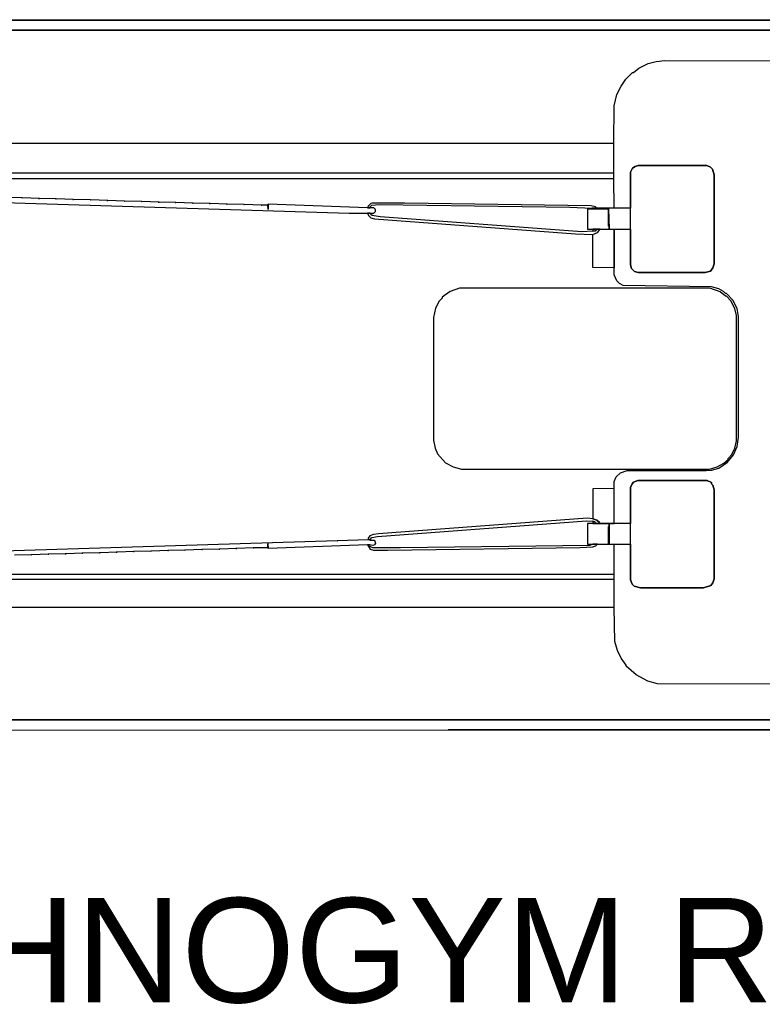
# Model space of a CAD drawing. Header units: metres. Extents: x 0.13 to 2.6, y 2.7 to 3.75.
# Tile 2 of 8: x 0.85 to 1.56, y 2.7 to 3.64. Entities that reach past the tile are written whole.
import ezdxf

# ---------------------------------------------------------------- set-up
doc = ezdxf.new("R2010")
doc.units = ezdxf.units.M
doc.header["$MEASUREMENT"] = 0
doc.layers.add('TG_2D', color=7, linetype='Continuous')
doc.layers.add('TG_Name', color=7, linetype='Continuous')
doc.styles.add('X3G_ENTITY_53A7', font='arial.ttf', dxfattribs={"height": 0.1})

# ---------------------------------------------------------------- blocks, each defined once
blk = doc.blocks.new('d6171c41-fa6d-492e-8d54-38901fdf773a')
at = {"layer": 'TG_2D', "color": 18, "true_color": 0x000000}
for points in [[(-0.97452, 0.32984, 0), (0.97502, 0.32984, 0), (0.80347, 0.33034, 0)], [(-0.97452, 0.32934, 0), (-0.97452, 0.32984, 0), (-0.97502, 0.32033, 0), (-0.97452, 0.32033, 0), (-0.97452, 0.32483, 0), (-0.97452, 0.32033, 0), (0.97502, 0.32033, 0), (0.97502, 0.32984, 0), (-0.97452, 0.32984, 0)], [(0.06077, 0.12978, 0), (0.06077, 0.1843, 0), (0.06277, 0.1883, 0), (0.06527, 0.1898, 0), (0.06827, 0.1908, 0), (0.13379, 0.1908, 0), (0.13729, 0.1893, 0), (0.13929, 0.1873, 0), (0.14079, 0.1818, 0), (0.14079, 0.09678, 0), (0.13979, 0.09277, 0), (0.13729, 0.08977, 0), (0.13229, 0.08827, 0), (0.06827, 0.08827, 0), (0.06477, 0.08927, 0), (0.06177, 0.09227, 0), (0.06077, 0.09577, 0)], [(-1.03854, 0.1833, 0), (-1.03854, 0.1783, 0), (0.04476, 0.1783, 0), (0.04476, 0.1833, 0)], [(-0.28633, 0.15279, 0), (-0.28583, 0.14879, 0), (-0.28583, 0.15379, 0)], [(-0.1908, 0.15029, 0), (-0.1883, 0.15029, 0), (-0.1883, 0.15129, 0), (-0.1868, 0.15279, 0), (-0.1798, 0.15329, 0), (0.00275, 0.15079, 0), (0.02426, 0.14979, 0), (0.02876, 0.14979, 0), (0.02726, 0.15129, 0), (0.02326, 0.15229, 0), (-0.15529, 0.15479, 0), (-0.1863, 0.15479, 0), (-0.1878, 0.15429, 0), (-0.1903, 0.15179, 0)], [(-0.1908, 0.14529, 0), (-0.1898, 0.14279, 0), (-0.1878, 0.14079, 0), (-0.1843, 0.13979, 0), (0.00825, 0.12528, 0), (0.02476, 0.12478, 0), (0.02926, 0.12678, 0), (0.03176, 0.12978, 0), (0.02826, 0.12978, 0), (0.02726, 0.12828, 0), (0.02476, 0.12778, 0), (0.01425, 0.12728, 0), (-0.1788, 0.14179, 0), (-0.1863, 0.14279, 0), (-0.1878, 0.14379, 0), (-0.1883, 0.14529, 0)], [(0.01976, 0.14929, 0), (0.03976, 0.14929, 0), (0.04026, 0.12978, 0), (0.06077, 0.12978, 0), (0.06077, 0.14979, 0), (0.02426, 0.14979, 0)], [(0.03976, 0.13278, 0), (0.03976, 0.14929, 0), (0.01976, 0.14929, 0), (0.01976, 0.12978, 0), (0.03976, 0.12978, 0), (0.03976, 0.13028, 0), (0.03976, 0.12978, 0), (0.04026, 0.12978, 0), (0.03976, 0.14929, 0)], [(0.03976, 0.12978, 0), (0.04526, 0.12978, 0), (0.04526, 0.09277, 0), (0.02476, 0.09327, 0), (0.02476, 0.12478, 0), (0.02926, 0.12678, 0), (0.03176, 0.12978, 0)], [(0.02476, 0.12978, 0), (0.02476, 0.12778, 0), (0.02726, 0.12828, 0), (0.02826, 0.12978, 0)], [(-0.10278, 0.07327, 0), (-0.11178, 0.07027, 0), (-0.11928, 0.06477, 0), (-0.11928, 0.06377, 0), (-0.12228, 0.06077, 0), (-0.12578, 0.05426, 0), (-0.12779, 0.04526, 0), (-0.12779, -0.07227, 0), (-0.12628, -0.07977, 0), (-0.12378, -0.08527, 0), (-0.11628, -0.09377, 0), (-0.10878, -0.09778, 0), (-0.10078, -0.09978, 0), (0.13629, -0.09978, 0), (0.14379, -0.09778, 0), (0.15029, -0.09427, 0), (0.15429, -0.09077, 0), (0.15429, -0.08977, 0), (0.15779, -0.08577, 0), (0.16079, -0.07977, 0), (0.16229, -0.07277, 0), (0.16229, 0.04726, 0), (0.16079, 0.05376, 0), (0.15679, 0.06127, 0), (0.15279, 0.06577, 0), (0.15179, 0.06577, 0), (0.14679, 0.06977, 0), (0.13679, 0.07327, 0)], [(0.06077, -0.17179, 0), (0.06077, -0.11728, 0), (0.06227, -0.11378, 0), (0.06377, -0.11228, 0), (0.06777, -0.11078, 0), (0.13429, -0.11078, 0), (0.13829, -0.11278, 0), (0.13829, -0.11378, 0), (0.13979, -0.11528, 0), (0.14079, -0.11978, 0), (0.14079, -0.2048, 0), (0.13979, -0.2088, 0), (0.13779, -0.2113, 0), (0.13079, -0.21331, 0), (0.07027, -0.21331, 0), (0.06427, -0.2118, 0), (0.06227, -0.2098, 0), (0.06077, -0.2058, 0)], [(0.02476, -0.14729, 0), (0.02876, -0.14879, 0), (0.03126, -0.15079, 0), (0.03126, -0.15179, 0), (0.04526, -0.15179, 0), (0.04526, -0.11828, 0), (0.02476, -0.11878, 0)], [(-0.1903, -0.16729, 0), (-0.1883, -0.16729, 0), (-0.1868, -0.16529, 0), (-0.1813, -0.16429, 0), (0.01876, -0.14929, 0), (0.02476, -0.14979, 0), (0.02676, -0.15029, 0), (0.02826, -0.15179, 0), (0.03126, -0.15179, 0), (0.03126, -0.15079, 0), (0.02876, -0.14879, 0), (0.02476, -0.14729, 0), (0.01926, -0.14679, 0), (-0.1803, -0.16179, 0), (-0.1853, -0.16229, 0), (-0.1888, -0.16379, 0), (-0.1903, -0.16579, 0)], [(0.02476, -0.14979, 0), (0.02476, -0.15179, 0), (0.02826, -0.15179, 0), (0.02676, -0.15029, 0)], [(0.03976, -0.15229, 0), (0.03976, -0.15179, 0), (0.01976, -0.15179, 0), (0.01976, -0.17179, 0), (0.03976, -0.17179, 0), (0.03976, -0.15479, 0), (0.03976, -0.17179, 0), (0.04026, -0.17179, 0), (0.04026, -0.15229, 0)], [(0.03976, -0.15179, 0), (0.03976, -0.15229, 0), (0.04026, -0.15229, 0), (0.04026, -0.15179, 0)], [(0.04026, -0.15179, 0), (0.04026, -0.17179, 0), (0.06077, -0.17179, 0), (0.06077, -0.15179, 0)], [(-0.28583, -0.1758, 0), (-0.28633, -0.1753, 0), (-0.28633, -0.17129, 0)], [(0.02476, -0.17179, 0), (0.02176, -0.17279, 0), (-0.15929, -0.1753, 0), (-0.1858, -0.1753, 0), (-0.1883, -0.1738, 0), (-0.1888, -0.17229, 0), (-0.1908, -0.17229, 0), (-0.1883, -0.1763, 0), (-0.1853, -0.1773, 0), (-0.1713, -0.1773, 0), (0.01275, -0.1748, 0), (0.02476, -0.1743, 0), (0.02776, -0.17329, 0), (0.02926, -0.17179, 0)], [(-1.03854, -0.2008, 0), (-1.03854, -0.2053, 0), (0.04526, -0.2053, 0), (0.04526, -0.2008, 0)], [(-0.11378, -0.34934, 0), (0.97502, -0.34934, 0), (0.97502, -0.33984, 0), (-0.97452, -0.33984, 0), (-0.97452, -0.34034, 0), (-0.97502, -0.34034, 0), (-0.97452, -0.34934, 0), (-0.97452, -0.34884, 0), (-0.97452, -0.34934, 0), (0.80497, -0.34984, 0), (0.97502, -0.34934, 0)]]:
    blk.add_polyline3d(points, close=True, dxfattribs=at)
for points in [[(-0.97502, -0.33984, 0), (0.97502, -0.33984, 0)], [(0.79347, -0.30583, 0), (0.08677, -0.30533, 0), (0.07727, -0.30283, 0), (0.06627, -0.29683, 0), (0.05677, -0.28832, 0), (0.05677, -0.28732, 0), (0.05176, -0.28082, 0), (0.04826, -0.27332, 0), (0.04576, -0.26482, 0), (0.04526, -0.23231, 0), (-1.07755, -0.23231, 0)], [(-1.07955, 0.2123, 0), (0.04476, 0.2123, 0), (0.04526, 0.24781, 0), (0.04776, 0.25882, 0), (0.05176, 0.26682, 0), (0.05627, 0.27332, 0), (0.06277, 0.27982, 0), (0.06377, 0.27982, 0), (0.06877, 0.28382, 0), (0.07777, 0.28832, 0), (0.08527, 0.29033, 0), (0.09378, 0.29133, 0), (0.79847, 0.29083, 0)], [(0.97502, 0.32033, 0), (-0.97502, 0.32033, 0)], [(0.79347, -0.30583, 0), (0.08677, -0.30533, 0), (0.07727, -0.30283, 0), (0.06627, -0.29683, 0), (0.05677, -0.28832, 0), (0.05677, -0.28732, 0), (0.05176, -0.28082, 0), (0.04826, -0.27332, 0), (0.04576, -0.26482, 0), (0.04526, -0.23231, 0), (0.04526, -0.17179, 0), (0.06077, -0.17179, 0), (0.06077, -0.2058, 0), (0.06227, -0.2098, 0), (0.06427, -0.2118, 0), (0.07027, -0.21331, 0), (0.13079, -0.21331, 0), (0.13779, -0.2113, 0), (0.13979, -0.2088, 0), (0.14079, -0.2048, 0), (0.14079, -0.11978, 0), (0.13979, -0.11528, 0), (0.13829, -0.11378, 0), (0.13829, -0.11278, 0), (0.13429, -0.11078, 0), (0.06777, -0.11078, 0), (0.06377, -0.11228, 0), (0.06227, -0.11378, 0), (0.06077, -0.11728, 0), (0.06077, -0.15179, 0), (0.04526, -0.15179, 0), (0.04526, -0.11178, 0), (0.04726, -0.10728, 0), (0.05126, -0.10328, 0), (0.05777, -0.10128, 0), (0.13329, -0.10128, 0), (0.13829, -0.10078, 0), (0.14529, -0.09878, 0), (0.15379, -0.09327, 0), (0.15929, -0.08627, 0), (0.1628, -0.07827, 0), (0.1643, -0.06927, 0), (0.1643, 0.04626, 0), (0.1628, 0.05376, 0), (0.15879, 0.06177, 0), (0.15279, 0.06827, 0), (0.15179, 0.06827, 0), (0.14979, 0.07027, 0), (0.14529, 0.07277, 0), (0.13829, 0.07477, 0), (0.05376, 0.07577, 0), (0.05026, 0.07777, 0), (0.04776, 0.08027, 0), (0.04526, 0.08627, 0), (0.04526, 0.12978, 0), (0.06077, 0.12978, 0), (0.06077, 0.09577, 0), (0.06177, 0.09227, 0), (0.06477, 0.08927, 0), (0.06827, 0.08827, 0), (0.13229, 0.08827, 0), (0.13729, 0.08977, 0), (0.13979, 0.09277, 0), (0.14079, 0.09678, 0), (0.14079, 0.1818, 0), (0.13929, 0.1873, 0), (0.13729, 0.1893, 0), (0.13379, 0.1908, 0), (0.06827, 0.1908, 0), (0.06527, 0.1898, 0), (0.06277, 0.1883, 0), (0.06077, 0.1843, 0), (0.06077, 0.14979, 0), (0.04526, 0.14979, 0), (0.04476, 0.1783, 0), (0.04476, 0.2123, 0), (0.04526, 0.24781, 0), (0.04776, 0.25882, 0), (0.05176, 0.26682, 0), (0.05627, 0.27332, 0), (0.06277, 0.27982, 0), (0.06377, 0.27982, 0), (0.06877, 0.28382, 0), (0.07777, 0.28832, 0), (0.08527, 0.29033, 0), (0.09378, 0.29133, 0), (0.79847, 0.29083, 0)], [(-0.97352, 0.16879, 0), (-0.20831, 0.14529, 0), (-0.1848, 0.14529, 0), (-0.1833, 0.14679, 0), (-0.1833, 0.14879, 0), (-0.1848, 0.15029, 0), (-0.1908, 0.15029, 0), (-0.28583, 0.15379, 0), (-0.28583, 0.14879, 0), (-0.28633, 0.15279, 0), (-0.29283, 0.15279, 0), (-0.29233, 0.15279, 0), (-0.30884, 0.15329, 0), (-0.30934, 0.15329, 0), (-0.30884, 0.15329, 0), (-0.32534, 0.15379, 0), (-0.32584, 0.15379, 0), (-0.32534, 0.15379, 0), (-0.34134, 0.15429, 0), (-0.34234, 0.15429, 0), (-0.34134, 0.15429, 0), (-0.35785, 0.15479, 0), (-0.35835, 0.15479, 0), (-0.35785, 0.15479, 0), (-0.37435, 0.15529, 0), (-0.37485, 0.15529, 0), (-0.37435, 0.15529, 0), (-0.39036, 0.15579, 0), (-0.39136, 0.15579, 0), (-0.39036, 0.15579, 0), (-0.40686, 0.15629, 0), (-0.40736, 0.15629, 0), (-0.40686, 0.15629, 0), (-0.42337, 0.15679, 0), (-0.42387, 0.15679, 0), (-0.42337, 0.15679, 0), (-0.43937, 0.15729, 0), (-0.44037, 0.15729, 0), (-0.43937, 0.15729, 0), (-0.45588, 0.15779, 0), (-0.45638, 0.15779, 0), (-0.45588, 0.15779, 0), (-0.47238, 0.15829, 0), (-0.47288, 0.15829, 0), (-0.47238, 0.15829, 0), (-0.48889, 0.15879, 0), (-0.48939, 0.15879, 0), (-0.48889, 0.15879, 0), (-0.50489, 0.15929, 0), (-0.50589, 0.15929, 0), (-0.50489, 0.15929, 0), (-0.52139, 0.15979, 0), (-0.52189, 0.15979, 0), (-0.52139, 0.15979, 0), (-0.5379, 0.16029, 0)], [(-0.97352, -0.1913, 0), (-0.21981, -0.16829, 0), (-0.21931, -0.16879, 0), (-0.21981, -0.16829, 0), (-0.1903, -0.16729, 0), (-0.1883, -0.16729, 0), (-0.1883, -0.16779, 0), (-0.1888, -0.16779, 0), (-0.1843, -0.16779, 0), (-0.1833, -0.17079, 0), (-0.1843, -0.17229, 0), (-0.1858, -0.17279, 0), (-0.1888, -0.17229, 0), (-0.1908, -0.17229, 0), (-0.28583, -0.1758, 0), (-0.28633, -0.17129, 0), (-0.28583, -0.17079, 0), (-0.28633, -0.17129, 0), (-0.28633, -0.1753, 0), (-0.30033, -0.1753, 0), (-0.29983, -0.1753, 0), (-0.31584, -0.1758, 0), (-0.31684, -0.1758, 0), (-0.31584, -0.1758, 0), (-0.33234, -0.1763, 0), (-0.33284, -0.1763, 0), (-0.33234, -0.1763, 0), (-0.34885, -0.1768, 0), (-0.34935, -0.1768, 0), (-0.34885, -0.1768, 0), (-0.36535, -0.1773, 0), (-0.36585, -0.1773, 0), (-0.36535, -0.1773, 0), (-0.38136, -0.1778, 0), (-0.38186, -0.1778, 0), (-0.38136, -0.1778, 0), (-0.39786, -0.1783, 0), (-0.39836, -0.1783, 0), (-0.39786, -0.1783, 0), (-0.41436, -0.1788, 0), (-0.41486, -0.1788, 0), (-0.41436, -0.1788, 0), (-0.43037, -0.1793, 0), (-0.43137, -0.1793, 0), (-0.43037, -0.1793, 0), (-0.44687, -0.1798, 0), (-0.44737, -0.1798, 0), (-0.44687, -0.1798, 0), (-0.46338, -0.1803, 0), (-0.46388, -0.1803, 0), (-0.46338, -0.1803, 0), (-0.47938, -0.1808, 0), (-0.48038, -0.1808, 0), (-0.47938, -0.1808, 0), (-0.49589, -0.1813, 0), (-0.49639, -0.1813, 0), (-0.49589, -0.1813, 0), (-0.51239, -0.1818, 0), (-0.51289, -0.1818, 0), (-0.51239, -0.1818, 0), (-0.5289, -0.1823, 0)]]:
    blk.add_polyline3d(points, dxfattribs=at)
blk = doc.blocks.new('2c51bda3-fb89-47d9-85f2-1b4b4cd95388')
at = {"layer": 'TG_2D'}
blk.add_blockref('d6171c41-fa6d-492e-8d54-38901fdf773a', (0, 0.08442), dxfattribs=at)
at = {"layer": 'TG_Name', "insert": (-0.07404, -0.42588, 0.00783), "char_height": 0.1, "attachment_point": 2, "style": 'X3G_ENTITY_53A7'}
blk.add_mtext('TECHNOGYM REFORM', dxfattribs=at)

msp = doc.modelspace()

# ---------------------------------------------------------------- block references
msp.add_blockref('2c51bda3-fb89-47d9-85f2-1b4b4cd95388', (1.36914, 3.22503, -0.00783))

doc.saveas('drawing.dxf')
